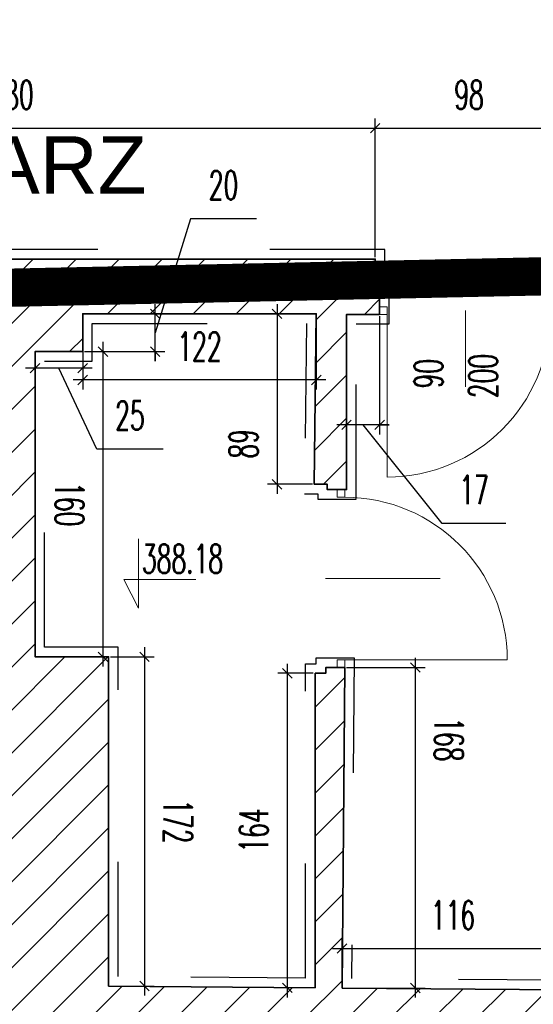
# Model space of a CAD drawing. Header units: millimetres. Extents: x 19887 to 192597, y -14203 to 39042.
# Tile 210 of 256: x 68943 to 69211, y -9787 to -9272. Entities that reach past the tile are written whole.
import ezdxf

# ---------------------------------------------------------------- set-up
doc = ezdxf.new("R2010")
doc.units = ezdxf.units.MM
doc.linetypes.add('ACAD_ISO03W100', pattern=[30, 12, -18])
doc.linetypes.add('DASHED2', pattern=[9.525, 6.35, -3.175])
doc.layers.get('Defpoints').update_dxf_attribs({"color": 4})
for name, color, linetype in [('A_DBA-RAMKI', 6, 'Continuous'), ('Sufit podwieszany', 252, 'Continuous'), ('Wymiarowanie', 3, 'Continuous'), ('Wypełnienie', 252, 'Continuous')]:
    doc.layers.add(name, color=color, linetype=linetype)
for name, color, linetype, lineweight in [('Basen_rzut_poziom_1_obrys', 252, 'Continuous', 35), ('Drzwi', 2, 'Continuous', 5), ('koty wysokościowe', 252, 'Continuous', 0)]:
    doc.layers.add(name, color=color, linetype=linetype, lineweight=lineweight)
doc.styles.add('ARIAL', font='arial.ttf')
doc.styles.add('ROMANS', font='romans.shx', dxfattribs={"width": 0.6})
doc.styles.get("Standard").update_dxf_attribs({"font": 'arial.ttf'})
doc.dimstyles.new('000001FB70622F18', dxfattribs={"dimtxt": 20, "dimasz": 5, "dimexe": 5, "dimexo": 1, "dimgap": 20, "dimtad": 1, "dimtoh": 1, "dimdec": 0, "dimtxsty": 'Standard', "dimblk": 'OBLIQUE', "dimcen": 0, "dimdle": 5, "dimclrd": 252, "dimclre": 252, "dimclrt": 252, "dimadec": 0, "dimazin": 0, "dimtfac": 1, "dimtdec": 0, "dimtmove": 0, "dimatfit": 3, "dimldrblk": 'OBLIQUE', "dimfxl": 150, "dimfxlon": 1, "dimlwd": 25, "dimlwe": 25, "dimarcsym": 1})

# ---------------------------------------------------------------- blocks, each defined once
blk = doc.blocks.new('_Oblique')
at = {"color": 0, "linetype": 'ByBlock', "lineweight": -2}
blk.add_line((-0.5, -0.5), (0.5, 0.5), dxfattribs=at)
blk = doc.blocks.new('*D845')
at = {"layer": 'Defpoints', "color": 0}
for p in [(3258.8, -4665.82), (3276.06, -4665.82), (3258.8, -4723.58)]:
    blk.add_point(p, dxfattribs=at)
at = {"layer": 'Wymiarowanie', "color": 252, "linetype": 'Continuous', "lineweight": 25}
for p, q in [((3258.8, -4666.82), (3258.8, -4728.58)), ((3276.06, -4666.82), (3276.06, -4728.58)), ((3281.06, -4723.58), (3253.8, -4723.58)), ((3258.8, -4723.58), (3253.8, -4723.58)), ((3308.84, -4775.09), (3267.43, -4723.58)), ((3276.06, -4723.58), (3281.06, -4723.58)), ((3342.12, -4775.09), (3308.84, -4775.09))]:
    blk.add_line(p, q, dxfattribs=at)
at = {"layer": 'Wymiarowanie', "color": 252, "linetype": 'ByBlock', "lineweight": 25, "xscale": 5, "yscale": 5, "zscale": 5}
blk.add_blockref('_Oblique', (3258.8, -4723.58), dxfattribs=at)
at = {"layer": 'Wymiarowanie', "color": 252, "linetype": 'ByBlock', "lineweight": 25, "xscale": 5, "yscale": 5, "zscale": 5, "rotation": 180}
blk.add_blockref('_Oblique', (3276.06, -4723.58), dxfattribs=at)
at = {"layer": 'Wymiarowanie', "color": 252, "insert": (3325.48, -4757.59), "char_height": 15, "attachment_point": 5, "style": 'ROMANS'}
blk.add_mtext('17', dxfattribs=at)
blk = doc.blocks.new('*D846')
at = {"layer": 'Defpoints', "color": 0}
for p in [(3242.97, -4665.53), (3222.51, -4754.68), (3241.96, -4754.68)]:
    blk.add_point(p, dxfattribs=at)
at = {"layer": 'Wymiarowanie', "color": 252, "linetype": 'Continuous', "lineweight": 25}
for p, q in [((3222.51, -4660.53), (3222.51, -4759.68)), ((3241.97, -4665.53), (3217.51, -4665.53)), ((3240.96, -4754.68), (3217.51, -4754.68))]:
    blk.add_line(p, q, dxfattribs=at)
at = {"layer": 'Wymiarowanie', "color": 252, "linetype": 'ByBlock', "lineweight": 25, "xscale": 5, "yscale": 5, "zscale": 5}
for p, rotation in [((3222.51, -4665.53), 90), ((3222.51, -4754.68), 270)]:
    blk.add_blockref('_Oblique', p, dxfattribs=dict(at, rotation=rotation))
at = {"layer": 'Wymiarowanie', "color": 252, "insert": (3205.01, -4733.52), "char_height": 15, "attachment_point": 5, "rotation": 90, "style": 'ROMANS'}
blk.add_mtext('89', dxfattribs=at)
blk = doc.blocks.new('*D850')
at = {"layer": 'Defpoints', "color": 0}
for p in [(3120.88, -4665.53), (3242.97, -4665.53), (3120.88, -4700.13)]:
    blk.add_point(p, dxfattribs=at)
at = {"layer": 'Wymiarowanie', "color": 252, "linetype": 'Continuous', "lineweight": 25}
for p, q in [((3120.88, -4666.53), (3120.88, -4705.13)), ((3242.97, -4666.53), (3242.97, -4705.13)), ((3247.97, -4700.13), (3115.88, -4700.13))]:
    blk.add_line(p, q, dxfattribs=at)
at = {"layer": 'Wymiarowanie', "color": 252, "linetype": 'ByBlock', "lineweight": 25, "xscale": 5, "yscale": 5, "zscale": 5, "rotation": 180}
blk.add_blockref('_Oblique', (3120.88, -4700.13), dxfattribs=at)
at = {"layer": 'Wymiarowanie', "color": 252, "linetype": 'ByBlock', "lineweight": 25, "xscale": 5, "yscale": 5, "zscale": 5}
blk.add_blockref('_Oblique', (3242.97, -4700.13), dxfattribs=at)
at = {"layer": 'Wymiarowanie', "color": 252, "insert": (3181.93, -4682.63), "char_height": 15, "attachment_point": 5, "style": 'ROMANS'}
blk.add_mtext('122', dxfattribs=at)
blk = doc.blocks.new('*D852')
at = {"layer": 'Defpoints', "color": 0}
for p in [(3120.88, -4665.53), (3095.99, -4685.26), (3095.99, -4693.96)]:
    blk.add_point(p, dxfattribs=at)
at = {"layer": 'Wymiarowanie', "color": 252, "linetype": 'Continuous', "lineweight": 25}
for p, q in [((3120.88, -4666.53), (3120.88, -4698.96)), ((3095.99, -4686.26), (3095.99, -4698.96)), ((3125.88, -4693.96), (3090.99, -4693.96)), ((3128.29, -4736.25), (3108.43, -4693.96)), ((3162.86, -4736.25), (3128.29, -4736.25))]:
    blk.add_line(p, q, dxfattribs=at)
at = {"layer": 'Wymiarowanie', "color": 252, "linetype": 'ByBlock', "lineweight": 25, "xscale": 5, "yscale": 5, "zscale": 5, "rotation": 180}
blk.add_blockref('_Oblique', (3095.99, -4693.96), dxfattribs=at)
at = {"layer": 'Wymiarowanie', "color": 252, "linetype": 'ByBlock', "lineweight": 25, "xscale": 5, "yscale": 5, "zscale": 5}
blk.add_blockref('_Oblique', (3120.88, -4693.96), dxfattribs=at)
at = {"layer": 'Wymiarowanie', "color": 252, "insert": (3145.57, -4718.75), "char_height": 15, "attachment_point": 5, "style": 'ROMANS'}
blk.add_mtext('25', dxfattribs=at)
blk = doc.blocks.new('*D868')
at = {"layer": 'Defpoints', "color": 0}
for p in [(3273.79, -4568.48), (2893.61, -4636.95), (3273.79, -4636.95)]:
    blk.add_point(p, dxfattribs=at)
at = {"layer": 'Wymiarowanie', "color": 252, "linetype": 'Continuous', "lineweight": 25}
for p, q in [((2893.61, -4635.95), (2893.61, -4563.48)), ((3273.79, -4635.95), (3273.79, -4563.48)), ((2888.61, -4568.48), (3278.79, -4568.48))]:
    blk.add_line(p, q, dxfattribs=at)
at = {"layer": 'Wymiarowanie', "color": 252, "linetype": 'ByBlock', "lineweight": 25, "xscale": 5, "yscale": 5, "zscale": 5, "rotation": 180}
blk.add_blockref('_Oblique', (2893.61, -4568.48), dxfattribs=at)
at = {"layer": 'Wymiarowanie', "color": 252, "linetype": 'ByBlock', "lineweight": 25, "xscale": 5, "yscale": 5, "zscale": 5}
blk.add_blockref('_Oblique', (3273.79, -4568.48), dxfattribs=at)
at = {"layer": 'Wymiarowanie', "color": 252, "insert": (3083.7, -4550.98), "char_height": 15, "attachment_point": 5, "style": 'ROMANS'}
blk.add_mtext('380', dxfattribs=at)
blk = doc.blocks.new('*D871')
at = {"layer": 'Defpoints', "color": 0}
for p in [(3371.87, -4568.48), (3273.79, -4636.95), (3371.87, -4636.95)]:
    blk.add_point(p, dxfattribs=at)
at = {"layer": 'Wymiarowanie', "color": 252, "linetype": 'Continuous', "lineweight": 25}
for p, q in [((3273.79, -4635.95), (3273.79, -4563.48)), ((3371.87, -4635.95), (3371.87, -4563.48)), ((3268.79, -4568.48), (3376.87, -4568.48))]:
    blk.add_line(p, q, dxfattribs=at)
at = {"layer": 'Wymiarowanie', "color": 252, "linetype": 'ByBlock', "lineweight": 25, "xscale": 5, "yscale": 5, "zscale": 5, "rotation": 180}
blk.add_blockref('_Oblique', (3273.79, -4568.48), dxfattribs=at)
at = {"layer": 'Wymiarowanie', "color": 252, "linetype": 'ByBlock', "lineweight": 25, "xscale": 5, "yscale": 5, "zscale": 5}
blk.add_blockref('_Oblique', (3371.87, -4568.48), dxfattribs=at)
at = {"layer": 'Wymiarowanie', "color": 252, "insert": (3322.83, -4550.98), "char_height": 15, "attachment_point": 5, "style": 'ROMANS'}
blk.add_mtext('98', dxfattribs=at)
blk = doc.blocks.new('*D1006')
at = {"layer": 'Defpoints', "color": 0}
for p in [(3134.39, -4844.85), (3134.39, -5017.02), (3153.19, -5017.02)]:
    blk.add_point(p, dxfattribs=at)
at = {"layer": 'Wymiarowanie', "color": 252, "linetype": 'Continuous', "lineweight": 25}
for p, q in [((3153.19, -4839.85), (3153.19, -5022.02)), ((3135.39, -4844.85), (3158.19, -4844.85)), ((3135.39, -5017.02), (3158.19, -5017.02))]:
    blk.add_line(p, q, dxfattribs=at)
at = {"layer": 'Wymiarowanie', "color": 252, "linetype": 'ByBlock', "lineweight": 25, "xscale": 5, "yscale": 5, "zscale": 5}
for p, rotation in [((3153.19, -4844.85), 90), ((3153.19, -5017.02), 270)]:
    blk.add_blockref('_Oblique', p, dxfattribs=dict(at, rotation=rotation))
at = {"layer": 'Wymiarowanie', "color": 252, "insert": (3170.69, -4930.94), "char_height": 15, "attachment_point": 5, "rotation": 270, "style": 'ROMANS'}
blk.add_mtext('172', dxfattribs=at)
blk = doc.blocks.new('*D1005')
at = {"layer": 'Defpoints', "color": 0}
for p in [(3120.88, -4685.26), (3131.51, -4685.26), (3134.39, -4844.85)]:
    blk.add_point(p, dxfattribs=at)
at = {"layer": 'Wymiarowanie', "color": 252, "linetype": 'Continuous', "lineweight": 25}
for p, q in [((3131.51, -4849.85), (3131.51, -4680.26)), ((3121.88, -4685.26), (3136.51, -4685.26)), ((3133.39, -4844.85), (3126.51, -4844.85))]:
    blk.add_line(p, q, dxfattribs=at)
at = {"layer": 'Wymiarowanie', "color": 252, "linetype": 'ByBlock', "lineweight": 25, "xscale": 5, "yscale": 5, "zscale": 5}
for p, rotation in [((3131.51, -4685.26), 90), ((3131.51, -4844.85), 270)]:
    blk.add_blockref('_Oblique', p, dxfattribs=dict(at, rotation=rotation))
at = {"layer": 'Wymiarowanie', "color": 252, "insert": (3114.01, -4765.06), "char_height": 15, "attachment_point": 5, "rotation": 270, "style": 'ROMANS'}
blk.add_mtext('160', dxfattribs=at)
blk = doc.blocks.new('*D1002')
at = {"layer": 'Defpoints', "color": 0}
for p in [(3120.88, -4665.53), (3158.77, -4665.53), (3120.88, -4685.26)]:
    blk.add_point(p, dxfattribs=at)
at = {"layer": 'Wymiarowanie', "color": 252, "linetype": 'Continuous', "lineweight": 25}
for p, q in [((3177.2, -4615.82), (3158.77, -4675.4)), ((3211.77, -4615.82), (3177.2, -4615.82)), ((3158.77, -4690.26), (3158.77, -4660.53)), ((3158.77, -4665.53), (3158.77, -4660.53)), ((3121.88, -4665.53), (3163.77, -4665.53)), ((3121.88, -4685.26), (3163.77, -4685.26)), ((3158.77, -4685.26), (3158.77, -4690.26))]:
    blk.add_line(p, q, dxfattribs=at)
at = {"layer": 'Wymiarowanie', "color": 252, "linetype": 'ByBlock', "lineweight": 25, "xscale": 5, "yscale": 5, "zscale": 5}
for p, rotation in [((3158.77, -4665.53), 270), ((3158.77, -4685.26), 90)]:
    blk.add_blockref('_Oblique', p, dxfattribs=dict(at, rotation=rotation))
at = {"layer": 'Wymiarowanie', "color": 252, "insert": (3194.48, -4598.32), "char_height": 15, "attachment_point": 5, "style": 'ROMANS'}
blk.add_mtext('20', dxfattribs=at)
blk = doc.blocks.new('*D1003')
at = {"layer": 'Defpoints', "color": 0}
for p in [(3227.86, -4853.48), (3242.41, -4853.48), (3242.41, -5017.92)]:
    blk.add_point(p, dxfattribs=at)
at = {"layer": 'Wymiarowanie', "color": 252, "linetype": 'Continuous', "lineweight": 25}
for p, q in [((3227.86, -5022.92), (3227.86, -4848.48)), ((3241.41, -4853.48), (3222.86, -4853.48)), ((3241.41, -5017.92), (3222.86, -5017.92))]:
    blk.add_line(p, q, dxfattribs=at)
at = {"layer": 'Wymiarowanie', "color": 252, "linetype": 'ByBlock', "lineweight": 25, "xscale": 5, "yscale": 5, "zscale": 5}
for p, rotation in [((3227.86, -4853.48), 90), ((3227.86, -5017.92), 270)]:
    blk.add_blockref('_Oblique', p, dxfattribs=dict(at, rotation=rotation))
at = {"layer": 'Wymiarowanie', "color": 252, "insert": (3210.36, -4935.7), "char_height": 15, "attachment_point": 5, "rotation": 90, "style": 'ROMANS'}
blk.add_mtext('164', dxfattribs=at)
blk = doc.blocks.new('*D1007')
at = {"layer": 'Defpoints', "color": 0}
for p in [(3257.83, -4850.44), (3294.82, -4850.44), (3256.44, -5018.03)]:
    blk.add_point(p, dxfattribs=at)
at = {"layer": 'Wymiarowanie', "color": 252, "linetype": 'Continuous', "lineweight": 25}
for p, q in [((3294.82, -5023.03), (3294.82, -4845.44)), ((3258.83, -4850.44), (3299.82, -4850.44)), ((3257.44, -5018.03), (3299.82, -5018.03))]:
    blk.add_line(p, q, dxfattribs=at)
at = {"layer": 'Wymiarowanie', "color": 252, "linetype": 'ByBlock', "lineweight": 25, "xscale": 5, "yscale": 5, "zscale": 5}
for p, rotation in [((3294.82, -4850.44), 90), ((3294.82, -5018.03), 270)]:
    blk.add_blockref('_Oblique', p, dxfattribs=dict(at, rotation=rotation))
at = {"layer": 'Wymiarowanie', "color": 252, "insert": (3312.32, -4888.05), "char_height": 15, "attachment_point": 5, "rotation": 270, "style": 'ROMANS'}
blk.add_mtext('168', dxfattribs=at)
blk = doc.blocks.new('*D1008')
at = {"layer": 'Defpoints', "color": 0}
for p in [(3372.41, -4997.37), (3256.44, -5018.03), (3372.41, -5018.99)]:
    blk.add_point(p, dxfattribs=at)
at = {"layer": 'Wymiarowanie', "color": 252, "linetype": 'Continuous', "lineweight": 25}
for p, q in [((3256.44, -5017.03), (3256.44, -4992.37)), ((3372.41, -5017.99), (3372.41, -4992.37)), ((3251.44, -4997.37), (3377.41, -4997.37))]:
    blk.add_line(p, q, dxfattribs=at)
at = {"layer": 'Wymiarowanie', "color": 252, "linetype": 'ByBlock', "lineweight": 25, "xscale": 5, "yscale": 5, "zscale": 5, "rotation": 180}
blk.add_blockref('_Oblique', (3256.44, -4997.37), dxfattribs=at)
at = {"layer": 'Wymiarowanie', "color": 252, "linetype": 'ByBlock', "lineweight": 25, "xscale": 5, "yscale": 5, "zscale": 5}
blk.add_blockref('_Oblique', (3372.41, -4997.37), dxfattribs=at)
at = {"layer": 'Wymiarowanie', "color": 252, "insert": (3314.43, -4979.87), "char_height": 15, "attachment_point": 5, "style": 'ROMANS'}
blk.add_mtext('116', dxfattribs=at)
blk = doc.blocks.new('G$CF5E15B28')
at = {"layer": 'Wypełnienie'}
h = blk.add_hatch(dxfattribs=at)
h.set_pattern_fill('ANSI31', color=253, scale=5, angle=90)
h.set_pattern_definition([(45, (3252.028, -2175.285), (-11.22532, 11.22532), [])])
h.paths.add_polyline_path([(3134.39, -4844.85), (3095.99, -4844.85), (3095.99, -4685.26), (3120.88, -4685.26), (3120.88, -4665.53), (3242.97, -4665.53), (3241.96, -4754.68), (3248.73, -4754.68), (3248.73, -4757.46), (3258.8, -4757.46), (3258.8, -4665.82), (3276.06, -4665.82), (3276.06, -4655.55), (3273.79, -4655.55), (3273.79, -4636.95), (2893.61, -4636.95), (2893.61, -4655.41), (2891.48, -4655.41), (2891.48, -4665.07), (2919.56, -4665.07), (2918.65, -4909.54), (2928.08, -4909.54), (2928.08, -4907.6), (2934.07, -4907.6), (2935.79, -4665.73), (3079.92, -4665.73), (3079.92, -5018.47), (2933.42, -5017.47), (2933.42, -5005.11), (2927.28, -5005.11), (2927.28, -5002.61), (2917.46, -5002.61), (2917.46, -5018.12), (2804.04, -5016.96), (2804.04, -5026.56), (2806.81, -5026.56), (2806.81, -5034.49), (3079.06, -5034.49), (3078.65, -5236.7), (2695.28, -5235.92), (2696.92, -5033.97), (2708.97, -5034.36), (2708.97, -5026.29), (2711.05, -5026.29), (2711.05, -5016.63), (2681.38, -5016.63), (2681.38, -5140.85), (2665.87, -5140.85), (2665.87, -5152.93), (2669.77, -5152.93), (2669.77, -5158), (2681.34, -5158), (2681.34, -5266.86), (2760.48, -5266.21), (2760.48, -5291.28), (2797.66, -5291.28), (2797.66, -5265.43), (3320.5, -5263.08), (3320.5, -5289.59), (3356.37, -5289.59), (3356.37, -5263.86), (3494.98, -5262.94), (3493.09, -5152.78), (3505.39, -5152.78), (3505.39, -5147.14), (3508.47, -5147.14), (3508.47, -5140.19), (3496.78, -5140.19), (3495.32, -5019.15), (3464.1, -5019.15), (3464.1, -5026.02), (3465.72, -5026.02), (3465.72, -5029.03), (3468.1, -5029.03), (3468.1, -5035.06), (3479.56, -5035), (3480.56, -5237.08), (3096.8, -5236.76), (3096.8, -5060.51), (3134.85, -5060.51), (3134.85, -5034.39), (3370.65, -5034.39), (3370.65, -5028.29), (3372.41, -5028.29), (3372.41, -5018.99), (3256.44, -5018.03), (3257.83, -4850.45), (3247.9, -4850.45), (3247.9, -4853.48), (3242.41, -4853.48), (3242.41, -5017.92), (3134.39, -5017.02)])
h.paths.add_polyline_path([(3749.39, -4619.39), (3741.31, -4619.39), (3741.31, -4622.78), (3719.31, -4622.78), (3719.31, -4638.27), (3371.87, -4636.95), (3371.87, -4655.55), (3369.09, -4655.55), (3369.09, -4666.23), (3407.76, -4666.23), (3407.76, -4683.22), (3458.31, -4683.22), (3458.31, -4666.23), (3715.83, -4666.23), (3715.78, -4797.98), (3733.78, -4797.98), (3733.78, -4785.3), (3744.27, -4785.3), (3744.27, -4668.2), (3749.39, -4668.2)])
at = {"layer": 'Basen_rzut_poziom_1_obrys', "color": 253, "elevation": 0}
for points in [[(3242.41, -5017.92), (3134.39, -5017.02), (3134.39, -4844.85), (3095.99, -4844.85), (3095.99, -4685.26), (3120.88, -4685.26), (3120.88, -4665.53), (3242.97, -4665.53), (3241.96, -4754.68), (3248.73, -4754.68), (3248.73, -4757.46), (3258.8, -4757.46), (3258.8, -4665.82), (3276.06, -4665.82), (3276.06, -4655.55), (3273.79, -4655.55), (3273.79, -4636.95), (2893.61, -4636.95)], [(3242.41, -5017.92), (3242.41, -4853.48), (3247.9, -4853.48), (3247.9, -4850.45), (3257.83, -4850.45)], [(3257.83, -4850.45), (3256.44, -5018.03)], [(3372.41, -5028.29), (3372.41, -5018.99), (3256.44, -5018.03)]]:
    blk.add_lwpolyline(points, dxfattribs=at)
at = {"layer": 'Drzwi', "color": 253, "elevation": 0}
for points in [[(3276.06, -4665.82), (3280.06, -4665.82), (3280.06, -4661.82), (3276.06, -4661.82)], [(3257.83, -4757.46), (3253.83, -4757.46), (3253.83, -4761.46), (3257.83, -4761.46)], [(3257.83, -4846.44), (3253.83, -4846.44), (3253.83, -4850.44), (3257.83, -4850.44)]]:
    blk.add_lwpolyline(points, close=True, dxfattribs=at)
for points in [[(3321, -4663.74), (3321, -4703.74)], [(3280.06, -4665.82), (3280.06, -4750.86)], [(3267.83, -4803.95), (3247.83, -4803.95)], [(3267.83, -4803.95), (3307.83, -4803.95)], [(3342.81, -4846.44), (3257.83, -4846.44)]]:
    blk.add_lwpolyline(points, dxfattribs=at)
at = {"layer": 'Drzwi', "color": 253}
for centre, radius, start, end in [((3280.06, -4665.82, 0), 85.04, 270, 0), ((3257.83, -4846.44, 0), 84.99, 0, 90)]:
    blk.add_arc(centre, radius, start, end, dxfattribs=at)
at = {"layer": 'koty wysokościowe', "color": 253, "elevation": 0}
for points in [[(3149.97, -4783.15), (3149.97, -4819.38)], [(3142.47, -4804.38), (3149.97, -4804.38)], [(3149.97, -4819.38), (3142.47, -4804.38)], [(3149.97, -4804.38), (3179.97, -4804.38)]]:
    blk.add_lwpolyline(points, dxfattribs=at)
at = {"layer": 'Sufit podwieszany', "color": 253, "linetype": 'ACAD_ISO03W100', "ltscale": 5, "elevation": 0}
for points in [[(3237.41, -5012.87), (3139.39, -5012.06), (3139.39, -4839.85), (3100.99, -4839.85), (3100.99, -4690.26), (3125.88, -4690.26), (3125.88, -4670.53), (3237.92, -4670.53), (3236.9, -4759.68), (3243.73, -4759.68), (3243.73, -4762.46), (3263.8, -4762.46), (3263.8, -4670.82), (3281.06, -4670.82), (3281.06, -4650.55), (3278.79, -4650.55), (3278.79, -4631.95), (2888.61, -4631.95)], [(3237.41, -5012.87), (3237.41, -4848.48), (3242.9, -4848.48), (3242.9, -4845.45), (3262.83, -4845.45)], [(3262.83, -4845.45), (3261.48, -5013.07)], [(3377.41, -5033.29), (3377.41, -5014.03), (3261.48, -5013.07)]]:
    blk.add_lwpolyline(points, dxfattribs=at)
at = {"layer": 'Drzwi', "color": 253, "char_height": 15, "width": 190.2964, "attachment_point": 1, "rotation": 90, "style": 'ROMANS'}
for s, insert in [('90', (3294.1, -4704.54, 0)), ('200', (3322.66, -4709.64, 0))]:
    blk.add_mtext(s, dxfattribs=dict(at, insert=insert))
at = {"layer": 'Drzwi', "color": 253, "char_height": 15, "width": 190.2964, "attachment_point": 3, "style": 'ROMANS'}
for s, insert in [('90', (3476.08, -4786.03, 0)), ('200', (3476.08, -4814.51, 0))]:
    blk.add_mtext(s, dxfattribs=dict(at, insert=insert))
at = {"layer": 'koty wysokościowe', "color": 253, "insert": (3151.86, -4786.06, 0), "char_height": 15, "width": 21553.2844, "attachment_point": 1, "style": 'ROMANS'}
blk.add_mtext('388.18', dxfattribs=at)
at = {"layer": 'Wymiarowanie', "color": 253}
for base, p1, p2, angle, override, picture, middle in [((3273.79, -4568.48, 0), (2893.61, -4636.95, 0), (3273.79, -4636.95, 0), 0, {"dimtxt": 15, "dimgap": 10, "dimtxsty": 'ROMANS', "dimtmove": 1}, '*D868', (3083.7, -4550.98, 0)), ((3371.87, -4568.48, 0), (3273.79, -4636.95, 0), (3371.87, -4636.95, 0), 0, {"dimtxt": 15, "dimgap": 10, "dimtxsty": 'ROMANS', "dimtmove": 1}, '*D871', (3322.83, -4550.98, 0)), ((3120.88, -4700.13, 0), (3242.97, -4665.53, 0), (3120.88, -4665.53, 0), 0, {"dimtxt": 15, "dimgap": 10, "dimtxsty": 'ROMANS'}, '*D850', (3181.93, -4682.63, 0)), ((3131.51, -4685.26, 0), (3134.39, -4844.85, 0), (3120.88, -4685.26, 0), 90, {"dimtxt": 15, "dimgap": 10, "dimtad": 2, "dimtxsty": 'ROMANS', "dimtmove": 1}, '*D1005', (3114.01, -4765.06, 0)), ((3153.19, -5017.02, 0), (3134.39, -4844.85, 0), (3134.39, -5017.02, 0), 90, {"dimtxt": 15, "dimgap": 10, "dimtad": 2, "dimtxsty": 'ROMANS'}, '*D1006', (3170.69, -4930.94, 0)), ((3227.86, -4853.48, 0), (3242.41, -5017.92, 0), (3242.41, -4853.48, 0), 90, {"dimtxt": 15, "dimgap": 10, "dimtxsty": 'ROMANS'}, '*D1003', (3210.36, -4935.7, 0)), ((3372.41, -4997.37, 0), (3256.44, -5018.03, 0), (3372.41, -5018.99, 0), 0, {"dimtxt": 15, "dimgap": 10, "dimtxsty": 'ROMANS'}, '*D1008', (3314.43, -4979.87, 0))]:
    dim = blk.add_linear_dim(base=base, p1=p1, p2=p2, angle=angle, dimstyle='000001FB70622F18', override=override, dxfattribs=at)
    dim.commit()
    dim.dimension.update_dxf_attribs({"geometry": picture, "text_midpoint": middle})
for base, p1, p2, angle, override, picture, middle in [((3158.77, -4665.53, 0), (3120.88, -4685.26, 0), (3120.88, -4665.53, 0), 90, {"dimtxt": 15, "dimgap": 10, "dimtxsty": 'ROMANS', "dimtmove": 1}, '*D1002', (3187.2, -4615.82, 0)), ((3222.51, -4754.68, 0), (3242.97, -4665.53, 0), (3241.96, -4754.68, 0), 90, {"dimtxt": 15, "dimgap": 10, "dimtxsty": 'ROMANS'}, '*D846', (3222.51, -4733.52, 0)), ((3095.99, -4693.96, 0), (3120.88, -4665.53, 0), (3095.99, -4685.26, 0), 0, {"dimtxt": 15, "dimgap": 10, "dimtxsty": 'ROMANS', "dimtmove": 1}, '*D852', (3138.29, -4736.25, 0)), ((3258.8, -4723.58, 0), (3276.06, -4665.82, 0), (3258.8, -4665.82, 0), 0, {"dimtxt": 15, "dimgap": 10, "dimtxsty": 'ROMANS', "dimtmove": 1}, '*D845', (3318.84, -4775.09, 0)), ((3294.82, -4850.44, 0), (3256.44, -5018.03, 0), (3257.83, -4850.44, 0), 90, {"dimtxt": 15, "dimgap": 10, "dimtad": 2, "dimtxsty": 'ROMANS'}, '*D1007', (3294.82, -4888.05, 0))]:
    dim = blk.add_linear_dim(base=base, p1=p1, p2=p2, angle=angle, dimstyle='000001FB70622F18', override=override, dxfattribs=at)
    dim.commit()
    dim.dimension.update_dxf_attribs({"geometry": picture, "text_midpoint": middle, "dimtype": 160})

msp = doc.modelspace()

# ---------------------------------------------------------------- linework, layer by layer
at = {"layer": 'A_DBA-RAMKI', "color": 210, "linetype": 'DASHED2', "ltscale": 10, "elevation": 0}
msp.add_lwpolyline([(69831.24, -9160.78, 20, 20, 0), (69578.26, -9159.54, 20, 20, 0), (69574.13, -9398.49, 20, 20, 0), (68333.91, -9425.02, 20, 20, 0), (68333.05, -9995.19, 20, 20, 0), (67802.05, -9995.19, 20, 20, 0), (67761.04, -9950.79, 20, 20, 0), (67761.46, -9921.24, 20, 20, 0), (67733.04, -9920.48, 20, 20, 0), (67733.04, -9762.19, 20, 20, 0), (67654.05, -9762.19, 20, 20, 0), (67573.41, -9674.9, 20, 20, 0), (67573.36, -9184.42, 20, 20, 0), (68336.6, -9180.45, 20, 20, 0), (68336.6, -8807.48, 20, 20, 0), (68336.6, -8807.48, 20, 20, 0), (68336.6, -8807.48, 20, 20, 0), (68210.97, -8807.38, 20, 20, 0), (68210.97, -8553.98, 20, 20, 0), (65665.44, -8551.46, 20, 20, 0)], format="xyseb", dxfattribs=at)

# ---------------------------------------------------------------- block references
msp.add_blockref('G$CF5E15B28', (65854.82, -4760.22, 0))

# ---------------------------------------------------------------- texts
at = {"layer": 'A_DBA-RAMKI', "color": 3, "ltscale": 60, "insert": (68895.05, -9298.14, 0), "char_height": 30, "width": 1073.3277, "attachment_point": 5, "style": 'ARIAL'}
msp.add_mtext('1. KASA \\Pi \\PKORYTARZ', dxfattribs=at)

doc.saveas('drawing.dxf')
